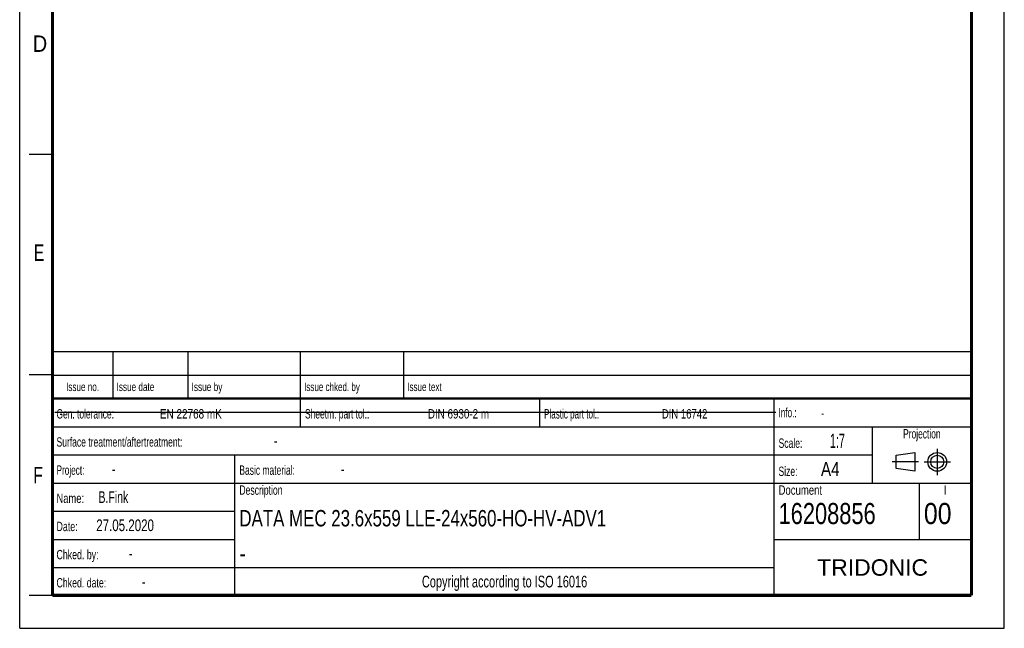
# Model space of a CAD drawing. Header units: millimetres. Extents: x 0 to 210, y 0 to 297.
# Tile 1 of 49: x 0 to 210, y 0 to 130. Entities that reach past the tile are written whole.
import ezdxf
from ezdxf.enums import TextEntityAlignment as Align

# ---------------------------------------------------------------- set-up
doc = ezdxf.new("R2010")
doc.units = ezdxf.units.MM
doc.header["$LTSCALE"] = 19.36
doc.linetypes.add('CENTER', pattern=[0.6, 0.375, -0.075, 0.075, -0.075])
doc.layers.get('0').update_dxf_attribs({"linetype": 'CONTINUOUS'})
doc.layers.add('DEFAULT_1', color=7, linetype='CENTER')
doc.layers.add('Z_NOTICE', color=7, linetype='CONTINUOUS')
doc.styles.get("Standard").update_dxf_attribs({"font": 'txt', "width": 0.7})
doc.styles.add('TEXTSTYLE_2', font='txt', dxfattribs={"width": 0.75})
doc.styles.add('TEXTSTYLE_5', font='arial.ttf')

# ---------------------------------------------------------------- blocks, each defined once
blk = doc.blocks.new('PROJEKTIONSMETHODE_BL0', base_point=(192.31, 35.47))
at = {"color": 2, "linetype": 'CONTINUOUS'}
for p, q in [((186.91, 36.87), (190.91, 37.47)), ((186.91, 34.07), (186.91, 36.87)), ((190.91, 37.47), (190.91, 33.47)), ((190.91, 33.47), (186.91, 34.07))]:
    blk.add_line(p, q, dxfattribs=at)
for radius in [2, 1.4]:
    blk.add_circle((195.71, 35.47), radius, dxfattribs=at)
at = {"layer": 'DEFAULT_1', "color": 2, "linetype": 'CENTER'}
for p, q in [((195.71, 38.27), (195.71, 32.67)), ((191.71, 35.47), (186.11, 35.47)), ((192.91, 35.47), (198.5, 35.47))]:
    blk.add_line(p, q, dxfattribs=at)

msp = doc.modelspace()

# ---------------------------------------------------------------- linework, layer by layer
at = {"color": 2, "linetype": 'CONTINUOUS'}
for p, q in [((0, 0), (0, 297)), ((210, 0), (210, 297)), ((7, 101), (2, 101)), ((6.9136, 48.9602), (6.9136, 58.9602)), ((6.9136, 58.9602), (202.9136, 58.9602)), ((19.9136, 48.9602), (19.9136, 58.9602)), ((35.9136, 48.9602), (35.9136, 58.9602)), ((59.9136, 48.9602), (59.9136, 58.9602)), ((81.9136, 48.9602), (81.9136, 58.9602)), ((202.9136, 48.9602), (202.9136, 58.9602)), ((7, 54), (2, 54)), ((6.9136, 53.9602), (202.9136, 53.9602)), ((6.9135, 6.9601), (6.9135, 48.9601)), ((6.9135, 48.9601), (202.9135, 48.9601)), ((6.9136, 48.9602), (202.9136, 48.9602)), ((59.9135, 42.9601), (59.9135, 48.9601)), ((110.9135, 42.9601), (110.9135, 48.9601)), ((160.9135, 6.9601), (160.9135, 48.9601)), ((202.9135, 6.9601), (202.9135, 48.9601)), ((6.9135, 42.9601), (202.9135, 42.9601)), ((181.9135, 30.9601), (181.9135, 42.9601)), ((6.9135, 36.9601), (181.9135, 36.9601)), ((45.9135, 6.9601), (45.9135, 36.9601)), ((6.9135, 30.9601), (202.9135, 30.9601)), ((191.9135, 18.9601), (191.9135, 30.9601)), ((6.9135, 24.9601), (45.9135, 24.9601)), ((6.9135, 18.9601), (45.9135, 18.9601)), ((160.9135, 18.9601), (202.9135, 18.9601)), ((6.9135, 12.9601), (160.9135, 12.9601)), ((7, 7), (2, 7)), ((6.9135, 6.9601), (202.9135, 6.9601)), ((0, 0), (210, 0))]:
    msp.add_line(p, q, dxfattribs=at)
at = {"color": 7, "linetype": 'CONTINUOUS'}
msp.add_line((7.4681, 46.0424), (161.2681, 46.0424), dxfattribs=at)
for points, const_width in [([(7, 7), (7, 290)], 0.7), ([(203, 7), (203, 290)], 0.7), ([(7, 49), (203, 49)], 0.5), ([(7, 7), (203, 7)], 0.7)]:
    msp.add_lwpolyline(points, dxfattribs=dict(at, const_width=const_width))

# ---------------------------------------------------------------- block references
at = {"color": 2, "linetype": 'CONTINUOUS'}
msp.add_blockref('PROJEKTIONSMETHODE_BL0', (192.3051, 35.4697), dxfattribs=at)

# ---------------------------------------------------------------- texts
at = {"color": 5, "linetype": 'CONTINUOUS', "style": 'TEXTSTYLE_2'}
for s, width, p in [('D', 0.904762, (2.8073, 122.8572)), ('E', 0.714286, (3.0025, 78.3025)), ('F', 0.714286, (2.9222, 30.897))]:
    msp.add_text(s, height=3.5, dxfattribs=dict(at, width=width)).set_placement(p)
at = {"layer": 'Z_NOTICE', "color": 5, "linetype": 'CONTINUOUS', "style": 'TEXTSTYLE_2'}
for s, height, width, p in [('Issue date ', 1.8, 0.725108, (20.6636, 50.5602)), ('Issue by ', 1.8, 0.732804, (36.6636, 50.5602)), ('Issue chked. by', 1.8, 0.711111, (60.6636, 50.5602)), ('Issue text ', 1.8, 0.712121, (82.6636, 50.5602)), ('Gen. tolerance:', 2, 0.669841, (7.851, 44.7101)), ('EN 22768 mK', 2, 0.792208, (29.9106, 44.7101)), ('Sheetm. part tol.:', 2, 0.67328, (60.851, 44.7101)), ('DIN 6930-2 m', 2, 0.78373, (87.0534, 44.7101)), ('Plastic part tol.:', 2, 0.642857, (111.851, 44.7101)), ('DIN 16742', 2, 0.759259, (136.9582, 44.7101)), ('Info.: ', 2, 0.64966, (161.851, 44.9601)), ('Surface treatment/aftertreatment: ', 2, 0.681373, (7.851, 38.7101)), ('Scale:  ', 2, 0.684524, (161.851, 38.4601)), ('1:7', 3, 0.571429, (172.8034, 38.4601)), ('-', 2.5, 0.714286, (54.1844, 38.7101)), ('Project: ', 2, 0.656085, (7.851, 32.7101)), ('-', 2.5, 0.714286, (19.6606, 32.7101)), ('Basic material: ', 2, 0.675595, (46.851, 32.7101)), ('-', 2.5, 0.714286, (68.4701, 32.7101)), ('Size: ', 2, 0.678571, (161.851, 32.4601)), (' A4', 3, 0.809524, (169.9939, 32.4601)), ('B.Fink', 2.5, 0.670635, (16.8034, 26.7101)), ('Description', 2, 0.688312, (46.851, 28.4601)), ('Document', 2, 0.761905, (161.851, 28.4601)), ('Name: ', 2, 0.746032, (7.851, 26.7101)), ('16208856', 4.5, 0.77381, (161.851, 22.2101)), ('00', 4.5, 0.880952, (192.851, 22.2101)), ('27.05.2020', 2.5, 0.735714, (16.3272, 20.7101)), ('Date: ', 2, 0.706349, (7.851, 20.7101)), ('Chked. by: ', 2, 0.701299, (7.851, 14.7101)), ('-', 2.5, 0.714286, (23.2796, 14.7101)), ('Chked. date: ', 2, 0.699634, (7.851, 8.7101)), ('-', 2.5, 0.714286, (26.0415, 8.7101))]:
    msp.add_text(s, height=height, dxfattribs=dict(at, width=width)).set_placement(p)
for s, height, width, p in [('Issue no.', 1.8, 0.719577, (13.4136, 50.5602)), ('Projection', 2, 0.671429, (192.4135, 40.4601)), ('I', 2, 0.833333, (197.4135, 28.4601)), ('Copyright according to ISO 16016', 2.5, 0.700149, (103.4135, 8.7101))]:
    msp.add_text(s, height=height, dxfattribs=dict(at, width=width)).set_placement(p, align=Align.CENTER)
at = {"layer": 'Z_NOTICE', "color": 5, "linetype": 'CONTINUOUS', "width": 0.714286}
msp.add_text('-', height=1.8, dxfattribs=at).set_placement((170.9463, 44.9601))
at = {"layer": 'Z_NOTICE', "color": 7, "linetype": 'CONTINUOUS', "style": 'TEXTSTYLE_2'}
for s, width, p in [('DATA MEC 23.6x559 LLE-24x560-HO-HV-ADV1', 0.769231, (46.851, 21.7101)), ('-', 0.904762, (46.851, 14.2101))]:
    msp.add_text(s, height=3.5, dxfattribs=dict(at, width=width)).set_placement(p)
at = {"layer": 'Z_NOTICE', "color": 5, "linetype": 'CONTINUOUS', "style": 'TEXTSTYLE_5'}
msp.add_text('TRIDONIC', height=3.5, dxfattribs=at).set_placement((181.9135, 11.2101), align=Align.CENTER)

doc.saveas('drawing.dxf')
